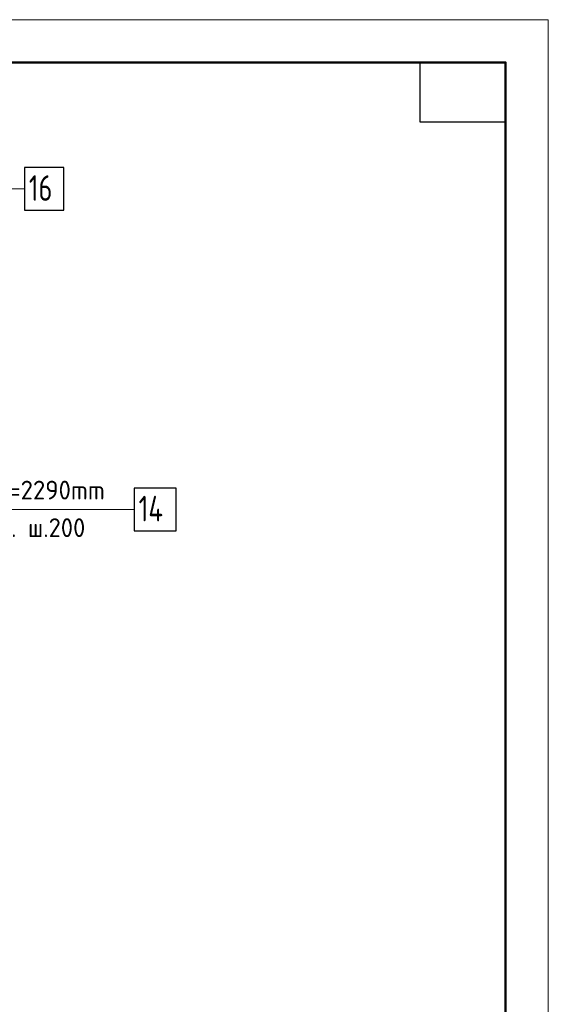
# Model space of a CAD drawing. Header units: millimetres. Extents: x 0 to 31317, y 0 to 42000.
# Tile 12 of 12: x 23512 to 29700, y 30477 to 42000. Entities that reach past the tile are written whole.
import ezdxf

# ---------------------------------------------------------------- set-up
doc = ezdxf.new("R2010")
doc.units = ezdxf.units.MM
for name, color, linetype, lineweight in [('Standard', 7, 'Continuous', 25), ('ДОП Верх по У', 7, 'Continuous', 25), ('Позиционная метка номер позиции', 7, 'Continuous', 13)]:
    doc.layers.add(name, color=color, linetype=linetype, lineweight=lineweight)
doc.styles.add('ISOCPEUR', font='txt')

msp = doc.modelspace()

# ---------------------------------------------------------------- linework, layer by layer
at = {"layer": 'Standard', "color": 7, "linetype": 'Continuous', "lineweight": 13, "transparency": 33554687}
msp.add_lwpolyline([(0, 0), (29700, 0), (29700, 42000), (0, 42000), (0, 0)], close=True, dxfattribs=at)
at = {"layer": 'Standard', "color": 7, "linetype": 'Continuous', "lineweight": 50, "transparency": 33554687}
msp.add_lwpolyline([(2000, 41500), (29200, 41500), (29200, 500), (2000, 500), (2000, 41500)], close=True, dxfattribs=at)
at = {"layer": 'Standard', "color": 7, "linetype": 'Continuous', "lineweight": 25, "transparency": 33554687}
msp.add_lwpolyline([(29200, 41500), (29200, 40800), (28200, 40800), (28200, 41500), (29200, 41500)], close=True, dxfattribs=at)
at = {"layer": 'ДОП Верх по У', "color": 7, "linetype": 'Continuous', "lineweight": 13, "transparency": 33554687}
msp.add_line((22654, 36268), (24740, 36268), dxfattribs=at)
at = {"layer": 'ДОП Верх по У', "color": 7, "linetype": 'Continuous', "lineweight": 25, "transparency": 33554687}
for points in [[(23569, 39770), (24029, 39770), (24029, 40270), (23569, 40270), (23569, 39770)], [(24854, 36018), (25344, 36018), (25344, 36518), (24854, 36518), (24854, 36018)]]:
    msp.add_lwpolyline(points, dxfattribs=at)
at = {"layer": 'Позиционная метка номер позиции', "color": 7, "linetype": 'Continuous', "lineweight": 13, "transparency": 33554687}
for points in [[(20574, 38670), (21069, 39165), (21069, 40020), (23569, 40020)], [(21243, 35768), (21743, 36268), (24854, 36268)]]:
    msp.add_lwpolyline(points, dxfattribs=at)

# ---------------------------------------------------------------- texts
at = {"layer": 'ДОП Верх по У', "color": 7, "linetype": 'Continuous', "lineweight": 13, "transparency": 33554687, "attachment_point": 7, "style": 'ISOCPEUR'}
for s, insert, char_height, width in [('\\W0.75;16', (23619, 39880), 300, 472.27), ('\\W0.96;ø12 L=2290mm ', (22674, 36385), 220, 2150.52), ('\\W0.76;14', (24904, 36128), 300, 504.56), ('\\W0.95;12шт. ш.200 ', (22839, 35945), 220, 1819.9)]:
    msp.add_mtext(s, dxfattribs=dict(at, insert=insert, char_height=char_height, width=width))

doc.saveas('drawing.dxf')
